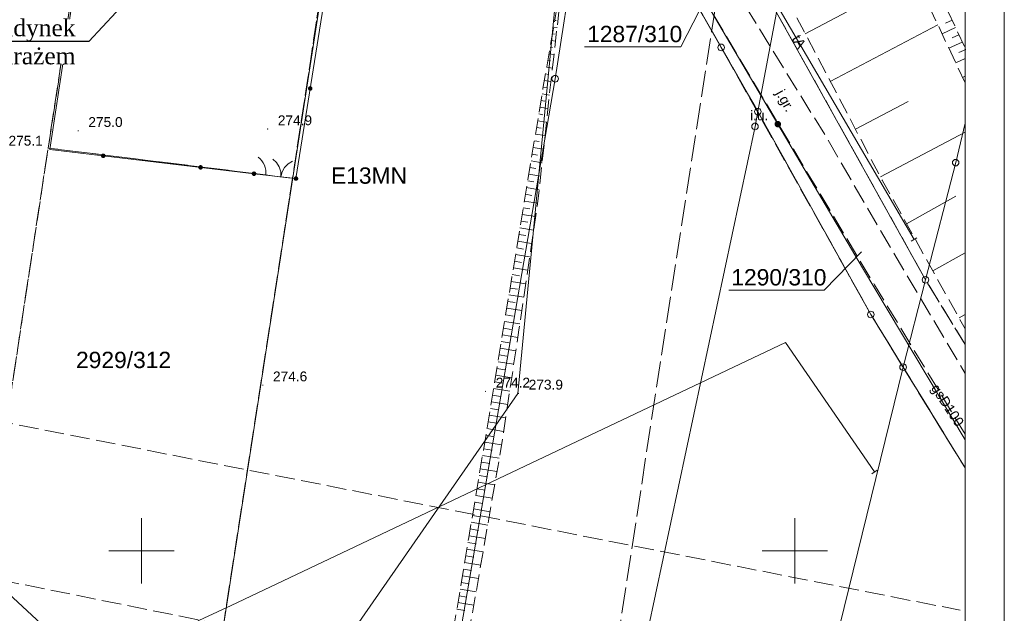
# Model space of a CAD drawing. Header units: centimetres. Extents: x -1545 to 32023, y 2301 to 66956.
# Tile 10 of 20: x 8454 to 15990, y 53793 to 58336. Entities that reach past the tile are written whole.
import ezdxf
from ezdxf import colors
from ezdxf.entities.mleader import LeaderData, LeaderLine
from ezdxf.math import Vec2, Vec3

# ---------------------------------------------------------------- set-up
doc = ezdxf.new("R2010")
doc.units = ezdxf.units.CM
doc.header["$MEASUREMENT"] = 0
for name, pattern in [('PRZER2_5-1', [175, 125, -50]), ('PRZER3-1', [200, 150, -50]), ('PRZER4-1', [250, 200, -50])]:
    doc.linetypes.add(name, pattern=pattern)
for name, color, linetype, lineweight in [('!Ele', 1, 'Continuous', 50), ('130-Z Teren_Nr_pióra__53', 54, 'Continuous', 13), ('Mapa dcp_3_GEPPGD_Nr_pióra__2', 94, 'Continuous', 18), ('Mapa dcp_3_GESDZI_Nr_pióra__2', 94, 'Continuous', 18), ('Mapa dcp_3_GESDZI_O_Nr_pióra__2', 94, 'Continuous', 18), ('Mapa dcp_3_GESKLU_Nr_pióra__2', 94, 'Continuous', 18), ('Mapa dcp_3_GSLKBR_Nr_pióra__7', 7, 'Continuous', 18), ('Mapa dcp_3_GSLKFU_Nr_pióra__7', 7, 'Continuous', 18), ('Mapa dcp_3_GSLKOG_Nr_pióra__7', 7, 'Continuous', 18), ('Mapa dcp_3_GSPWPN_O_Nr_pióra__7', 7, 'Continuous', 18), ('Mapa dcp_3_GSSKOA_Nr_pióra__7', 7, 'Continuous', 18), ('Mapa dcp_3_GSSKOA_O_Nr_pióra__7', 7, 'Continuous', 18), ('Mapa dcp_3_GSSZSN_Nr_pióra__7', 7, 'Continuous', 18), ('Mapa dcp_3_GULGSP_O_Nr_pióra__7', 7, 'Continuous', 18), ('Mapa dcp_3_GULWOP_Nr_pióra__6', 5, 'Continuous', 18), ('Mapa dcp_3_GUPGUI_O_Nr_pióra__7', 7, 'Continuous', 18), ('Mapa dcp_3_GUPTZC_Nr_pióra__7', 7, 'Continuous', 18), ('Mapa dcp_3_GUPWZC_Nr_pióra__7', 7, 'Continuous', 18), ('Mapa dcp_3_linie rozgraniczające_Nr_pióra__150', 150, 'Continuous', 18), ('Mapa dcp_3_opis pozaramkowy_Nr_pióra__7', 7, 'Continuous', 18), ('Mapa dcp_3_Siatka_Nr_pióra__7', 7, 'Continuous', 18), ('Mapa dcp_3_Zakres_Nr_pióra__210', 6, 'Continuous', 18)]:
    doc.layers.add(name, color=color, linetype=linetype, lineweight=lineweight)
for name, color, linetype in [('130-Z Teren', 7, 'Continuous'), ('Mapa dcp_3_GSLKOG', 7, 'Continuous'), ('Mapa dcp_3_GSPWPN', 7, 'Continuous'), ('Mapa dcp_3_GUPGUI', 7, 'Continuous')]:
    doc.layers.add(name, color=color, linetype=linetype)
for name, color, linetype, lineweight, true_color in [('Mapa dcp_3_GULGSP_Nr_pióra__8', 7, 'Continuous', 18, 0xbfbf00), ('Mapa dcp_3_GULTPR_Nr_pióra__5', 7, 'Continuous', 18, 0xff9100), ('Mapa dcp_3_GULTPR_O_Nr_pióra__5', 7, 'Continuous', 18, 0xff9100)]:
    doc.layers.add(name, color=color, linetype=linetype, lineweight=lineweight, true_color=true_color)
doc.styles.add('STYL_AUTOMATYCZNY_1', font='txt')
doc.styles.add('T_ROMAN', font='times.ttf', dxfattribs={"height": 3})

# ---------------------------------------------------------------- blocks, each defined once
blk = doc.blocks.new('Siatka_1_1', base_point=(-1323.8, -3657.8))
at = {"layer": '130-Z Teren_Nr_pióra__53', "color": 54, "linetype": 'Continuous', "lineweight": 13, "flags": 128}
blk.add_lwpolyline([(-1323.8, -3657.8), (389.2, -253.3), (-68.9, 9924.9), (-1545.8, 10177.5), (-3265.8, 10170.5), (-7834.3, 8146.7), (-5310.3, 1141.2), (-4200.9, -1661.1)], close=True, dxfattribs=at)

msp = doc.modelspace()

# ---------------------------------------------------------------- hatches: boundary and pattern name
at = {"layer": 'Mapa dcp_3_GSLKOG', "linetype": 'Continuous', "lineweight": 0, "true_color": 0x000000}
for points in [[(8769.01, 58010.4), (8768.91, 58005.83), (8770.01, 58001.39), (8772.21, 57997.39), (8775.37, 57994.09), (8779.28, 57991.73), (8783.67, 57990.46), (8788.23, 57990.36), (8792.67, 57991.45), (8796.67, 57993.65), (8799.97, 57996.82), (8802.33, 58000.72), (8803.61, 58005.11), (8803.7, 58009.68), (8802.61, 58014.12), (8800.41, 58018.12), (8797.25, 58021.41), (8793.34, 58023.78), (8788.95, 58025.05), (8784.38, 58025.15), (8779.95, 58024.06), (8775.94, 58021.86), (8772.65, 58018.69), (8770.28, 58014.78)], [(8769.01, 58010.4), (8768.91, 58005.83), (8770.01, 58001.39), (8772.21, 57997.39), (8775.37, 57994.09), (8779.28, 57991.73), (8783.67, 57990.46), (8788.23, 57990.36), (8792.67, 57991.45), (8796.67, 57993.65), (8799.97, 57996.82), (8802.33, 58000.72), (8803.61, 58005.11), (8803.7, 58009.68), (8802.61, 58014.12), (8800.41, 58018.12), (8797.25, 58021.41), (8793.34, 58023.78), (8788.95, 58025.05), (8784.38, 58025.15), (8779.95, 58024.06), (8775.94, 58021.86), (8772.65, 58018.69), (8770.28, 58014.78)], [(10660.52, 57812.49), (10660.4, 57807.92), (10661.47, 57803.48), (10663.65, 57799.46), (10666.8, 57796.15), (10670.69, 57793.76), (10675.08, 57792.47), (10679.64, 57792.35), (10684.08, 57793.42), (10688.1, 57795.6), (10691.41, 57798.74), (10693.8, 57802.64), (10695.09, 57807.02), (10695.21, 57811.59), (10694.14, 57816.03), (10691.96, 57820.04), (10688.82, 57823.36), (10684.92, 57825.74), (10680.54, 57827.04), (10675.97, 57827.16), (10671.53, 57826.09), (10667.52, 57823.91), (10664.2, 57820.76), (10661.82, 57816.87)], [(10660.52, 57812.49), (10660.4, 57807.92), (10661.47, 57803.48), (10663.65, 57799.46), (10666.8, 57796.15), (10670.69, 57793.76), (10675.08, 57792.47), (10679.64, 57792.35), (10684.08, 57793.42), (10688.1, 57795.6), (10691.41, 57798.74), (10693.8, 57802.64), (10695.09, 57807.02), (10695.21, 57811.59), (10694.14, 57816.03), (10691.96, 57820.04), (10688.82, 57823.36), (10684.92, 57825.74), (10680.54, 57827.04), (10675.97, 57827.16), (10671.53, 57826.09), (10667.52, 57823.91), (10664.2, 57820.76), (10661.82, 57816.87)], [(9091.87, 57277.19), (9096.44, 57277.25), (9100.83, 57278.48), (9104.76, 57280.82), (9107.95, 57284.09), (9110.19, 57288.07), (9111.31, 57292.5), (9111.26, 57297.07), (9110.02, 57301.47), (9107.69, 57305.39), (9104.41, 57308.58), (9100.43, 57310.82), (9096, 57311.94), (9091.44, 57311.89), (9087.04, 57310.65), (9083.11, 57308.32), (9079.92, 57305.05), (9077.69, 57301.06), (9076.56, 57296.64), (9076.61, 57292.07), (9077.85, 57287.67), (9080.19, 57283.74), (9083.46, 57280.55), (9087.44, 57278.32)], [(9091.87, 57277.19), (9096.44, 57277.25), (9100.83, 57278.48), (9104.76, 57280.82), (9107.95, 57284.09), (9110.19, 57288.07), (9111.31, 57292.5), (9111.26, 57297.07), (9110.02, 57301.47), (9107.69, 57305.39), (9104.41, 57308.58), (9100.43, 57310.82), (9096, 57311.94), (9091.44, 57311.89), (9087.04, 57310.65), (9083.11, 57308.32), (9079.92, 57305.05), (9077.69, 57301.06), (9076.56, 57296.64), (9076.61, 57292.07), (9077.85, 57287.67), (9080.19, 57283.74), (9083.46, 57280.55), (9087.44, 57278.32)], [(9836.61, 57188.56), (9841.18, 57188.62), (9845.58, 57189.86), (9849.51, 57192.19), (9852.7, 57195.46), (9854.93, 57199.45), (9856.06, 57203.87), (9856, 57208.44), (9854.76, 57212.84), (9852.43, 57216.77), (9849.16, 57219.96), (9845.18, 57222.19), (9840.75, 57223.32), (9836.18, 57223.26), (9831.78, 57222.02), (9827.86, 57219.69), (9824.67, 57216.42), (9822.43, 57212.44), (9821.3, 57208.01), (9821.36, 57203.44), (9822.6, 57199.04), (9824.93, 57195.12), (9828.2, 57191.93), (9832.19, 57189.69)], [(9836.61, 57188.56), (9841.18, 57188.62), (9845.58, 57189.86), (9849.51, 57192.19), (9852.7, 57195.46), (9854.93, 57199.45), (9856.06, 57203.87), (9856, 57208.44), (9854.76, 57212.84), (9852.43, 57216.77), (9849.16, 57219.96), (9845.18, 57222.19), (9840.75, 57223.32), (9836.18, 57223.26), (9831.78, 57222.02), (9827.86, 57219.69), (9824.67, 57216.42), (9822.43, 57212.44), (9821.3, 57208.01), (9821.36, 57203.44), (9822.6, 57199.04), (9824.93, 57195.12), (9828.2, 57191.93), (9832.19, 57189.69)], [(10245.74, 57139.88), (10250.31, 57139.93), (10254.71, 57141.17), (10258.63, 57143.5), (10261.82, 57146.77), (10264.06, 57150.76), (10265.19, 57155.19), (10265.13, 57159.75), (10263.89, 57164.15), (10261.56, 57168.08), (10258.29, 57171.27), (10254.3, 57173.5), (10249.88, 57174.63), (10245.31, 57174.57), (10240.91, 57173.34), (10236.98, 57171), (10233.79, 57167.73), (10231.56, 57163.75), (10230.43, 57159.32), (10230.49, 57154.75), (10231.72, 57150.36), (10234.06, 57146.43), (10237.33, 57143.24), (10241.31, 57141)], [(10551.52, 57122.99), (10551.4, 57118.42), (10552.47, 57113.98), (10554.65, 57109.96), (10557.8, 57106.65), (10561.69, 57104.26), (10566.08, 57102.97), (10570.64, 57102.85), (10575.08, 57103.92), (10579.1, 57106.1), (10582.41, 57109.24), (10584.8, 57113.14), (10586.09, 57117.52), (10586.21, 57122.09), (10585.14, 57126.53), (10582.96, 57130.54), (10579.82, 57133.86), (10575.92, 57136.24), (10571.54, 57137.54), (10566.97, 57137.66), (10562.53, 57136.59), (10558.52, 57134.41), (10555.2, 57131.26), (10552.82, 57127.37)]]:
    msp.add_hatch(color=18, dxfattribs=at).paths.add_polyline_path(points)
at = {"layer": 'Mapa dcp_3_GSPWPN', "linetype": 'Continuous', "lineweight": 0, "true_color": 0x000000}
for points in [[(10347.31, 57499.25), (10347.46, 57498.09), (10347.91, 57497), (10348.63, 57496.07), (10349.56, 57495.36), (10350.64, 57494.91), (10351.81, 57494.75), (10352.97, 57494.91), (10354.06, 57495.36), (10354.99, 57496.07), (10355.71, 57497), (10356.15, 57498.09), (10356.31, 57499.25), (10356.15, 57500.42), (10355.71, 57501.5), (10354.99, 57502.44), (10354.06, 57503.15), (10352.97, 57503.6), (10351.81, 57503.75), (10350.64, 57503.6), (10349.56, 57503.15), (10348.63, 57502.44), (10347.91, 57501.5), (10347.46, 57500.42)], [(8897.31, 57486.25), (8897.46, 57485.09), (8897.91, 57484), (8898.63, 57483.07), (8899.56, 57482.36), (8900.64, 57481.91), (8901.81, 57481.75), (8902.97, 57481.91), (8904.06, 57482.36), (8904.99, 57483.07), (8905.71, 57484), (8906.15, 57485.09), (8906.31, 57486.25), (8906.15, 57487.42), (8905.71, 57488.5), (8904.99, 57489.44), (8904.06, 57490.15), (8902.97, 57490.6), (8901.81, 57490.75), (8900.64, 57490.6), (8899.56, 57490.15), (8898.63, 57489.44), (8897.91, 57488.5), (8897.46, 57487.42)], [(10310.31, 55539.25), (10310.46, 55538.09), (10310.91, 55537), (10311.63, 55536.07), (10312.56, 55535.36), (10313.64, 55534.91), (10314.81, 55534.75), (10315.97, 55534.91), (10317.06, 55535.36), (10317.99, 55536.07), (10318.7, 55537), (10319.15, 55538.09), (10319.31, 55539.25), (10319.15, 55540.42), (10318.7, 55541.5), (10317.99, 55542.44), (10317.06, 55543.15), (10315.97, 55543.6), (10314.81, 55543.75), (10313.64, 55543.6), (10312.56, 55543.15), (10311.63, 55542.44), (10310.91, 55541.5), (10310.46, 55540.42)], [(12015.31, 55491.25), (12015.46, 55490.09), (12015.91, 55489), (12016.63, 55488.07), (12017.56, 55487.36), (12018.64, 55486.91), (12019.81, 55486.75), (12020.97, 55486.91), (12022.06, 55487.36), (12022.99, 55488.07), (12023.7, 55489), (12024.15, 55490.09), (12024.31, 55491.25), (12024.15, 55492.42), (12023.7, 55493.5), (12022.99, 55494.44), (12022.06, 55495.15), (12020.97, 55495.6), (12019.81, 55495.75), (12018.64, 55495.6), (12017.56, 55495.15), (12016.63, 55494.44), (12015.91, 55493.5), (12015.46, 55492.42)], [(12267.31, 55476.25), (12267.46, 55475.09), (12267.91, 55474), (12268.63, 55473.07), (12269.56, 55472.36), (12270.64, 55471.91), (12271.81, 55471.75), (12272.97, 55471.91), (12274.06, 55472.36), (12274.99, 55473.07), (12275.7, 55474), (12276.15, 55475.09), (12276.31, 55476.25), (12276.15, 55477.42), (12275.7, 55478.5), (12274.99, 55479.44), (12274.06, 55480.15), (12272.97, 55480.6), (12271.81, 55480.75), (12270.64, 55480.6), (12269.56, 55480.15), (12268.63, 55479.44), (12267.91, 55478.5), (12267.46, 55477.42)]]:
    msp.add_hatch(color=18, dxfattribs=at).paths.add_polyline_path(points)
at = {"layer": 'Mapa dcp_3_GUPGUI', "linetype": 'Continuous', "lineweight": 0, "true_color": 0x000000}
msp.add_hatch(color=18, dxfattribs=at).paths.add_polyline_path([(14231.01, 57537), (14231.86, 57530.53), (14234.35, 57524.5), (14238.33, 57519.32), (14243.51, 57515.35), (14249.53, 57512.85), (14256.01, 57512), (14262.48, 57512.85), (14268.51, 57515.35), (14273.68, 57519.32), (14277.66, 57524.5), (14280.15, 57530.53), (14281.01, 57537), (14280.15, 57543.47), (14277.66, 57549.5), (14273.68, 57554.68), (14268.51, 57558.65), (14262.48, 57561.15), (14256.01, 57562), (14249.53, 57561.15), (14243.51, 57558.65), (14238.33, 57554.68), (14234.35, 57549.5), (14231.86, 57543.47)])

# ---------------------------------------------------------------- linework, layer by layer
at = {"layer": 'Mapa dcp_3_GEPPGD_Nr_pióra__2', "color": 94, "linetype": 'Continuous', "lineweight": 18, "flags": 128}
for points in [[(13823.11, 58149.05), (13830.83, 58147.83), (13837.8, 58144.28), (13843.33, 58138.75), (13846.88, 58131.78), (13848.11, 58124.05), (13846.88, 58116.33), (13843.33, 58109.36), (13837.8, 58103.83), (13830.83, 58100.28), (13823.11, 58099.05), (13815.38, 58100.28), (13808.41, 58103.83), (13802.88, 58109.36), (13799.33, 58116.33), (13798.11, 58124.05), (13799.33, 58131.78), (13802.88, 58138.75), (13808.41, 58144.28), (13815.38, 58147.83)], [(12551.81, 57909.25), (12559.53, 57908.03), (12566.5, 57904.48), (12572.03, 57898.95), (12575.58, 57891.98), (12576.81, 57884.25), (12575.58, 57876.53), (12572.03, 57869.56), (12566.5, 57864.03), (12559.53, 57860.48), (12551.81, 57859.25), (12544.08, 57860.48), (12537.11, 57864.03), (12531.58, 57869.56), (12528.03, 57876.53), (12526.81, 57884.25), (12528.03, 57891.98), (12531.58, 57898.95), (12537.11, 57904.48), (12544.08, 57908.03)], [(14103.41, 57657.65), (14111.13, 57656.43), (14118.1, 57652.88), (14123.63, 57647.35), (14127.18, 57640.38), (14128.41, 57632.65), (14127.18, 57624.93), (14123.63, 57617.96), (14118.1, 57612.43), (14111.13, 57608.88), (14103.41, 57607.65), (14095.68, 57608.88), (14088.71, 57612.43), (14083.18, 57617.96), (14079.63, 57624.93), (14078.41, 57632.65), (14079.63, 57640.38), (14083.18, 57647.35), (14088.71, 57652.88), (14095.68, 57656.43)], [(14081.81, 57544.35), (14089.53, 57543.13), (14096.5, 57539.58), (14102.03, 57534.05), (14105.58, 57527.08), (14106.81, 57519.35), (14105.58, 57511.63), (14102.03, 57504.66), (14096.5, 57499.13), (14089.53, 57495.58), (14081.81, 57494.35), (14074.08, 57495.58), (14067.11, 57499.13), (14061.58, 57504.66), (14058.03, 57511.63), (14056.81, 57519.35), (14058.03, 57527.08), (14061.58, 57534.05), (14067.11, 57539.58), (14074.08, 57543.13)], [(15617.41, 57267.05), (15625.13, 57265.83), (15632.1, 57262.28), (15637.63, 57256.75), (15641.18, 57249.78), (15642.41, 57242.05), (15641.18, 57234.33), (15637.63, 57227.36), (15632.1, 57221.83), (15625.13, 57218.28), (15617.41, 57217.05), (15609.68, 57218.28), (15602.71, 57221.83), (15597.18, 57227.36), (15593.63, 57234.33), (15592.41, 57242.05), (15593.63, 57249.78), (15597.18, 57256.75), (15602.71, 57262.28), (15609.68, 57265.83)], [(15386.91, 56370.05), (15394.63, 56368.83), (15401.6, 56365.28), (15407.13, 56359.75), (15410.68, 56352.78), (15411.91, 56345.05), (15410.68, 56337.33), (15407.13, 56330.36), (15401.6, 56324.83), (15394.63, 56321.28), (15386.91, 56320.05), (15379.18, 56321.28), (15372.21, 56324.83), (15366.68, 56330.36), (15363.13, 56337.33), (15361.91, 56345.05), (15363.13, 56352.78), (15366.68, 56359.75), (15372.21, 56365.28), (15379.18, 56368.83)], [(14968.31, 56104.65), (14976.03, 56103.43), (14983, 56099.88), (14988.53, 56094.35), (14992.08, 56087.38), (14993.31, 56079.65), (14992.08, 56071.93), (14988.53, 56064.96), (14983, 56059.43), (14976.03, 56055.88), (14968.31, 56054.65), (14960.58, 56055.88), (14953.61, 56059.43), (14948.08, 56064.96), (14944.53, 56071.93), (14943.31, 56079.65), (14944.53, 56087.38), (14948.08, 56094.35), (14953.61, 56099.88), (14960.58, 56103.43)], [(15215.11, 55701.45), (15222.83, 55700.23), (15229.8, 55696.68), (15235.33, 55691.15), (15238.88, 55684.18), (15240.11, 55676.45), (15238.88, 55668.73), (15235.33, 55661.76), (15229.8, 55656.23), (15222.83, 55652.68), (15215.11, 55651.45), (15207.38, 55652.68), (15200.41, 55656.23), (15194.88, 55661.76), (15191.33, 55668.73), (15190.11, 55676.45), (15191.33, 55684.18), (15194.88, 55691.15), (15200.41, 55696.68), (15207.38, 55700.23)]]:
    msp.add_lwpolyline(points, close=True, dxfattribs=at)
at = {"layer": 'Mapa dcp_3_GESDZI_Nr_pióra__2', "color": 94, "linetype": 'Continuous', "lineweight": 18, "flags": 128}
for points in [[(7684.65, 50865.29), (8172.81, 54072.25), (8352.81, 55253.25), (6830.81, 55552.26), (6755.81, 55567.26), (6485.81, 55956.26), (7492.81, 62494.26), (7881.81, 63079.25), (7937.55, 63091.39), (9599.81, 63412.25), (10927.81, 63460.25), (11387.81, 62584.25), (9575.27, 50865.29)], [(15689.6, 57544.19), (15617.41, 57242.05), (15386.91, 56345.05), (14246.61, 58391.55), (15157.91, 63177.65), (15534.31, 62288.15), (15689.6, 61914.38)], [(9575.27, 50865.29), (11387.81, 62584.25), (12367.81, 60715.25), (12853.81, 59825.25), (12551.81, 57884.25), (11351.3, 50865.29)], [(11351.3, 50865.29), (12551.81, 57884.25), (12853.81, 59825.25), (13823.11, 58124.05), (14103.41, 57632.65), (14081.81, 57519.35), (12850.51, 51732.25), (12666.05, 50865.29)], [(12666.05, 50865.29), (12850.51, 51732.25), (14081.81, 57519.35), (14103.41, 57632.65), (14968.31, 56079.65), (15215.11, 55676.45), (14034.21, 50865.29)]]:
    msp.add_lwpolyline(points, dxfattribs=at)
for points in [[(12973.61, 60671.85), (14246.61, 58391.55), (14103.41, 57632.65), (13823.11, 58124.05), (12853.81, 59825.25)], [(14246.61, 58391.55), (15386.91, 56345.05), (15215.11, 55676.45), (14968.31, 56079.65), (14103.41, 57632.65)]]:
    msp.add_lwpolyline(points, close=True, dxfattribs=at)
at = {"layer": 'Mapa dcp_3_GESDZI_O_Nr_pióra__2', "color": 94, "linetype": 'Continuous', "lineweight": 18, "flags": 128}
for points in [[(13750.71, 58593.85), (13513.53, 58128.8), (12777.81, 58128.8)], [(14896.51, 56560.65), (14611.46, 56266.7), (13881.11, 56266.7)]]:
    msp.add_lwpolyline(points, dxfattribs=at)
at = {"layer": 'Mapa dcp_3_GESKLU_Nr_pióra__2', "color": 94, "linetype": 'PRZER3-1', "lineweight": 18, "flags": 128}
for points in [[(15689.59, 55850.38), (15386.91, 56345.05), (14246.61, 58391.55), (12973.61, 60671.85), (12813.71, 60958.25), (11511.61, 63435.85), (11591.91, 63903.65), (13496.71, 64240.15), (14602.31, 64407.65), (14813.61, 64478.65), (15404.21, 64585.45), (15358.71, 64212.05), (15284.81, 63875.25), (15689.6, 62882.32)], [(15689.59, 54904.9), (15215.11, 55676.45), (14968.31, 56079.65), (14103.41, 57632.65), (13823.11, 58124.05), (12853.81, 59825.25), (12367.81, 60715.25), (11387.81, 62584.25), (10927.81, 63460.25), (10762.01, 63778.35), (11298.61, 63841.15), (11591.91, 63903.65), (11511.61, 63435.85), (12813.71, 60958.25), (12973.61, 60671.85), (14246.61, 58391.55), (15386.91, 56345.05), (15689.59, 55850.38)], [(9575.27, 50865.29), (10543.06, 57122.53), (10782.15, 58694.15), (11387.81, 62584.25), (12367.81, 60715.25), (12853.81, 59825.25), (13823.11, 58124.05), (14103.41, 57632.65), (14968.31, 56079.65), (15215.11, 55676.45), (15689.59, 54904.9)], [(7684.65, 50865.29), (8172.81, 54072.25), (8352.81, 55253.25), (8637.81, 57127.25), (8672.39, 57353.18), (10543.06, 57122.53), (9575.27, 50865.29)]]:
    msp.add_lwpolyline(points, dxfattribs=at)
for points in [[(10782.15, 58694.15), (10543.06, 57122.53), (8672.39, 57353.18), (8912.21, 58920.01), (9599.81, 63412.25), (10927.81, 63460.25), (11387.81, 62584.25)], [(6830.81, 55552.26), (6755.81, 55567.26), (6485.81, 55956.26), (7492.81, 62494.26), (7881.81, 63079.25), (7937.81, 63090.25), (9599.81, 63412.25), (8912.21, 58920.01), (8672.39, 57353.18), (8637.81, 57127.25), (8352.81, 55253.25)]]:
    msp.add_lwpolyline(points, close=True, dxfattribs=at)
at = {"layer": 'Mapa dcp_3_GSLKBR_Nr_pióra__7', "color": 7, "linetype": 'Continuous', "lineweight": 18, "flags": 128}
for points in [[(10392.16, 57269.95), (10420.49, 57242.92), (10440.86, 57209.48), (10451.89, 57171.9), (10452.81, 57132.75)], [(10452.81, 57132.75), (10462.05, 57170.81), (10480.82, 57205.17), (10507.85, 57233.5), (10541.29, 57253.87)], [(10568.81, 57120.25), (10336.81, 57145.25)]]:
    msp.add_lwpolyline(points, dxfattribs=at)
at = {"layer": 'Mapa dcp_3_GSLKFU_Nr_pióra__7', "color": 7, "linetype": 'Continuous', "lineweight": 18, "flags": 128}
for points in [[(10336.81, 57145.25), (10338.15, 57164.83), (10336.93, 57184.41), (10333.16, 57203.67), (10326.91, 57222.27), (10318.29, 57239.89), (10307.44, 57256.24), (10294.55, 57271.03), (10279.84, 57284.01)], [(10336.81, 57145.25), (10247.81, 57157.25)]]:
    msp.add_lwpolyline(points, dxfattribs=at)
at = {"layer": 'Mapa dcp_3_GSLKOG_Nr_pióra__7', "color": 7, "linetype": 'Continuous', "lineweight": 18, "flags": 128}
for points in [[(10568.81, 57120.25), (10786.81, 58499.25), (10881.81, 59141.25), (11046.81, 60211.25), (11381.81, 62494.25)], [(10247.81, 57157.25), (8684.81, 57343.25), (8887.81, 58672.25), (8982.81, 59353.25)]]:
    msp.add_lwpolyline(points, dxfattribs=at)
at = {"layer": 'Mapa dcp_3_GSSKOA_Nr_pióra__7', "color": 7, "linetype": 'PRZER3-1', "lineweight": 18, "flags": 128}
msp.add_lwpolyline([(15689.59, 55162.8), (14995.81, 56307.25), (14375.81, 57344.25), (13464.81, 58880.25), (12724.81, 60221.25), (12159.81, 61162.25), (11786.81, 61593.25), (11926.81, 62594.25), (12311.81, 61675.25), (13040.81, 60286.25), (13638.81, 59040.25), (14618.81, 57450.25), (15194.81, 56461.25), (15689.59, 55627.39)], dxfattribs=at)
at = {"layer": 'Mapa dcp_3_GSSZSN_Nr_pióra__7', "color": 7, "linetype": 'PRZER2_5-1', "lineweight": 18, "flags": 128}
for points in [[(15689.6, 57853.31), (15293.51, 58695.85), (14731.41, 59932.45), (14161.61, 61110.15), (13531.21, 62429.95), (12665.01, 64205.85)], [(15689.6, 57853.31), (15293.51, 58695.85), (14731.41, 59932.45), (14161.61, 61110.15), (13531.21, 62429.95), (12665.01, 64205.85)], [(12767.13, 64244.31), (12913.71, 63946.55), (13494.31, 62787.65), (14167.31, 61386.85), (14871.21, 59907.05), (15540.11, 58441.65), (15689.6, 58118.59)], [(11649.71, 63625.65), (11952.71, 63018.75), (12565.51, 61797.95), (13360.41, 60284.35), (14239.21, 58662.05), (15055.31, 57107.65), (15689.59, 55970.59)], [(11403.34, 50865.29), (11498.01, 51415.45), (11625.51, 52115.75), (11900.21, 53685.75), (12144.11, 55091.75), (12274.91, 55961.25), (12425.51, 56989.35), (12508.41, 57760.05), (12616.21, 58716.65), (12458.71, 57808.55), (12220.61, 56364.55), (12058.61, 55374.45), (11891.31, 54373.45), (11551.81, 52333.15), (11343.61, 51113.25), (11294.88, 50865.29)]]:
    msp.add_lwpolyline(points, dxfattribs=at)
at = {"layer": 'Mapa dcp_3_GSSZSN_Nr_pióra__7', "color": 7, "linetype": 'Continuous', "lineweight": 18, "flags": 128}
for points in [[(14466.57, 58229), (14886.2, 58449.32)], [(12549.34, 58331.12), (12560.83, 58329.13)], [(15590.65, 58332.43), (15538.79, 58308.43)], [(12540.47, 58279.96), (12566.49, 58275.44)], [(14658.15, 57864.11), (15481.34, 58296.3)], [(15616.48, 58276.61), (15513.09, 58228.77)], [(12522.72, 58177.63), (12554.84, 58172.06)], [(12531.59, 58228.79), (12546.13, 58226.27)], [(15642.3, 58220.8), (15590.78, 58196.95)], [(12513.85, 58126.46), (12531.43, 58123.41)], [(15668.13, 58164.98), (15565.42, 58117.45)], [(15693.96, 58109.16), (15642.77, 58085.48)], [(12496.1, 58024.13), (12516.73, 58020.55)], [(12504.97, 58075.3), (12543.19, 58068.67)], [(15689.6, 58039.38), (15617.75, 58006.14)], [(12487.22, 57972.97), (12531.54, 57965.28)], [(12478.35, 57921.8), (12502.03, 57917.69)], [(15689.6, 57903.84), (15670.09, 57894.82)], [(12460.6, 57819.47), (12487.33, 57814.84)], [(12469.48, 57870.64), (12519.88, 57861.89)], [(12452.06, 57768.25), (12508.29, 57758.98)], [(12435.17, 57665.78), (12497.17, 57655.55)], [(12443.61, 57717.01), (12473.17, 57712.14)], [(14849.73, 57499.21), (15253.29, 57711.09)], [(12426.72, 57614.54), (12459.16, 57609.19)], [(12409.82, 57512.06), (12445.15, 57506.24)], [(12418.27, 57563.3), (12486.04, 57552.13)], [(12401.37, 57460.83), (12474.92, 57448.7)], [(15041.31, 57134.32), (15689.6, 57474.69)], [(12384.47, 57358.35), (12463.79, 57345.28)], [(12392.92, 57409.59), (12431.14, 57403.29)], [(12376.03, 57307.12), (12417.13, 57300.34)], [(12359.13, 57204.64), (12403.12, 57197.39)], [(12367.58, 57255.88), (12452.67, 57241.85)], [(12350.68, 57153.41), (12441.54, 57138.42)], [(12333.78, 57050.93), (12430.42, 57035)], [(12342.23, 57102.17), (12389.11, 57094.44)], [(12325.34, 56999.7), (12374.98, 56991.51)], [(15241.41, 56774.04), (15618.23, 56984.24)], [(12308.44, 56897.22), (12359, 56888.88)], [(12316.89, 56948.46), (12417.1, 56931.93)], [(12299.99, 56845.98), (12402.04, 56829.16)], [(12283.09, 56743.51), (12386.99, 56726.38)], [(12291.54, 56794.75), (12343.03, 56786.26)], [(12274.65, 56692.27), (12327.05, 56683.63)], [(12266.2, 56641.04), (12371.93, 56623.6)], [(12249.3, 56538.56), (12356.88, 56520.82)], [(12257.75, 56589.8), (12311.08, 56581.01)], [(15442.18, 56414.12), (15689.6, 56552.13)], [(12240.85, 56487.33), (12295.1, 56478.38)], [(12223.95, 56384.85), (12279.12, 56375.75)], [(12232.4, 56436.09), (12341.82, 56418.05)], [(12215.54, 56333.61), (12326.79, 56315.41)], [(12198.77, 56231.11), (12311.73, 56212.63)], [(12207.16, 56282.36), (12263.21, 56273.19)], [(12190.39, 56179.87), (12247.3, 56170.56)], [(12173.62, 56077.37), (12231.38, 56067.92)], [(12182, 56128.62), (12296.68, 56109.86)], [(15642.95, 56054.2), (15689.59, 56080.22)], [(12165.23, 56026.12), (12281.62, 56007.08)], [(12148.46, 55923.63), (12266.35, 55904.34)], [(12156.85, 55974.88), (12215.46, 55965.29)], [(12140.08, 55872.38), (12199.35, 55862.68)], [(12123.31, 55769.89), (12183.24, 55760.08)], [(12131.69, 55821.13), (12250.9, 55801.63)], [(12114.92, 55718.64), (12235.44, 55698.92)], [(12098.15, 55616.15), (12219.99, 55596.21)], [(12106.54, 55667.39), (12167.13, 55657.48)], [(12089.77, 55564.9), (12151.02, 55554.88)], [(12073, 55462.4), (12134.91, 55452.27)], [(12081.38, 55513.65), (12204.54, 55493.5)], [(12064.61, 55411.16), (12189.09, 55390.79)], [(12056.18, 55359.92), (12118.74, 55349.46)], [(12039.06, 55257.48), (12102.45, 55246.88)], [(12047.62, 55308.7), (12173.58, 55287.65)], [(12030.5, 55206.26), (12158.12, 55184.93)], [(12013.38, 55103.82), (12142.46, 55082.25)], [(12021.94, 55155.04), (12086.17, 55144.31)], [(12004.82, 55052.61), (12069.2, 55041.85)], [(11987.7, 54950.17), (12051.76, 54939.46)], [(11996.26, 55001.39), (12124.71, 54979.92)], [(11979.13, 54898.95), (12106.96, 54877.59)], [(11962.01, 54796.51), (12089.2, 54775.26)], [(11970.57, 54847.73), (12034.33, 54837.08)], [(11953.45, 54745.3), (12016.89, 54734.69)], [(11936.33, 54642.86), (11999.46, 54632.31)], [(11944.89, 54694.08), (12071.45, 54672.93)], [(11927.77, 54591.64), (12053.7, 54570.59)], [(11910.65, 54489.2), (12035.95, 54468.26)], [(11919.21, 54540.42), (11982.02, 54529.93)], [(11902.09, 54437.99), (11964.58, 54427.54)], [(11885, 54335.54), (11947.17, 54325.2)], [(11893.53, 54386.77), (12018.2, 54365.93)], [(11876.48, 54284.32), (12000.46, 54263.69)], [(11859.43, 54181.87), (11982.71, 54161.36)], [(11867.95, 54233.1), (11929.77, 54222.81)], [(11850.9, 54130.65), (11912.37, 54120.42)], [(11833.86, 54028.2), (11894.97, 54018.03)], [(11842.38, 54079.42), (11964.96, 54059.03)], [(11825.33, 53976.97), (11947.21, 53956.69)], [(11816.81, 53925.75), (11877.57, 53915.64)], [(11799.76, 53823.3), (11860.17, 53813.25)], [(11808.29, 53874.52), (11929.46, 53854.36)]]:
    msp.add_lwpolyline(points, dxfattribs=at)
at = {"layer": 'Mapa dcp_3_GULGSP_Nr_pióra__8', "color": 52, "linetype": 'Continuous', "lineweight": 18, "true_color": 0xbfbf00, "flags": 128}
msp.add_lwpolyline([(15689.59, 55119.56), (14904.81, 56436.25), (14256.01, 57537), (13411.81, 58969.25), (13017.47, 59663.38), (12951.77, 59779.02)], dxfattribs=at)
at = {"layer": 'Mapa dcp_3_GULTPR_Nr_pióra__5', "color": 30, "linetype": 'Continuous', "lineweight": 18, "true_color": 0xff9100, "flags": 128}
msp.add_lwpolyline([(15299.16, 56652.97), (13530.27, 59681.38), (11985.12, 62574.66), (11538.6, 63471.97)], dxfattribs=at)
at = {"layer": 'Mapa dcp_3_GULWOP_Nr_pióra__6', "color": 5, "linetype": 'Continuous', "lineweight": 18, "flags": 128}
msp.add_lwpolyline([(14996.95, 54875.04), (14315.24, 55864.33), (10071.9, 53852.86), (4559.47, 51299.1), (3599.03, 50865.29)], dxfattribs=at)
at = {"layer": 'Mapa dcp_3_GUPTZC_Nr_pióra__7', "color": 7, "linetype": 'Continuous', "lineweight": 18, "flags": 128}
msp.add_lwpolyline([(15277.57, 56640.36), (15320.75, 56665.58)], dxfattribs=at)
at = {"layer": 'Mapa dcp_3_GUPWZC_Nr_pióra__7', "color": 7, "linetype": 'Continuous', "lineweight": 18, "flags": 128}
msp.add_lwpolyline([(14976.36, 54860.85), (15017.53, 54889.22)], dxfattribs=at)
at = {"layer": 'Mapa dcp_3_linie rozgraniczające_Nr_pióra__150', "color": 150, "linetype": 'PRZER3-1', "lineweight": 18, "flags": 128}
for points in [[(10888.2, 63536.26), (11387.81, 62584.25), (12367.81, 60715.25), (12853.81, 59825.25), (13823.11, 58124.05), (14968.31, 56079.65), (15215.11, 55676.45), (15654.76, 54961.54)], [(7899.36, 63165.47), (7492.81, 62494.26), (6485.81, 55956.26), (6755.81, 55567.26), (15650.97, 53816.8)], [(5955.89, 62785.47), (6269.84, 62460.97), (5071.21, 54697.66), (15643.13, 52573.19)]]:
    msp.add_lwpolyline(points, dxfattribs=at)
at = {"layer": 'Mapa dcp_3_opis pozaramkowy_Nr_pióra__7', "color": 7, "linetype": 'Continuous', "lineweight": 18, "flags": 128}
msp.add_lwpolyline([(15989.6, 66945.21), (15989.59, 45945.21)], dxfattribs=at)
msp.add_lwpolyline([(1439.6, 46245.21), (1439.6, 66645.21), (15689.6, 66645.21), (15689.6, 46245.21)], close=True, dxfattribs=at)
at = {"layer": 'Mapa dcp_3_Siatka_Nr_pióra__7', "color": 7, "linetype": 'Continuous', "lineweight": 18}
for p, q in [((9385.81, 54020.25), (9385.81, 54520.25)), ((14385.81, 54020.25), (14385.81, 54520.25)), ((9635.81, 54270.25), (9135.81, 54270.25)), ((14635.81, 54270.25), (14135.81, 54270.25))]:
    msp.add_line(p, q, dxfattribs=at)
at = {"layer": 'Mapa dcp_3_Zakres_Nr_pióra__210', "color": 6, "linetype": 'PRZER4-1', "lineweight": 18, "flags": 128}
msp.add_lwpolyline([(5357.44, 64700.93), (4628.46, 63604.64), (3338.48, 55229.41), (4981.12, 52862.78), (6247.48, 52609.51), (7774.5, 52309.52), (12684.56, 51344.93), (14507.43, 63168.67), (13092.56, 65751.94)], close=True, dxfattribs=at)

# ---------------------------------------------------------------- block references
at = {"layer": '130-Z Teren', "color": 54, "lineweight": 13, "rotation": 351.948685}
msp.add_blockref('Siatka_1_1', (10094.31, 52345.25), dxfattribs=at)

# ---------------------------------------------------------------- texts
at = {"layer": 'Mapa dcp_3_GESDZI_O_Nr_pióra__2', "color": 94, "linetype": 'Continuous', "lineweight": 18, "char_height": 125, "attachment_point": 7, "rotation": 359.999976, "style": 'STYL_AUTOMATYCZNY_1'}
for s, insert in [('\\A1;{\\pql;\\fArial|b0|i0|c238|p38;1287/310}', (12796.81, 58162.55)), ('\\A1;{\\pql;\\fArial|b0|i0|c238|p38;1290/310}', (13900.11, 56300.45)), ('\\A1;{\\pql;\\fArial|b0|i0|c238|p38;2929/312}', (8885.11, 55667.82))]:
    msp.add_mtext(s, dxfattribs=dict(at, insert=insert))
at = {"layer": 'Mapa dcp_3_GSPWPN_O_Nr_pióra__7', "color": 7, "linetype": 'Continuous', "lineweight": 18, "char_height": 75, "attachment_point": 7, "rotation": 359.999976, "style": 'STYL_AUTOMATYCZNY_1'}
for s, insert in [('\\A1;{\\pql;\\fArial|b0|i0|c238|p38;275.0}', (8979.88, 57514.31)), ('\\A1;{\\pql;\\fArial|b0|i0|c238|p38;274.9}', (10429.88, 57527.31)), ('\\A1;{\\pql;\\fArial|b0|i0|c238|p38;275.1}', (8368.88, 57371.31)), ('\\A1;{\\pql;\\fArial|b0|i0|c238|p38;274.6}', (10392.88, 55567.31)), ('\\A1;{\\pql;\\fArial|b0|i0|c238|p38;274.2}', (12097.88, 55520.54)), ('\\A1;{\\pql;\\fArial|b0|i0|c238|p38;273.9}', (12349.88, 55504.25))]:
    msp.add_mtext(s, dxfattribs=dict(at, insert=insert))
at = {"layer": 'Mapa dcp_3_GSSKOA_O_Nr_pióra__7', "color": 7, "linetype": 'Continuous', "lineweight": 18, "insert": (14218.75, 57763.78), "char_height": 75, "attachment_point": 7, "rotation": 299.130386, "style": 'STYL_AUTOMATYCZNY_1'}
msp.add_mtext('\\A1;{\\pql;\\fArial|b0|i0|c238|p38;j.gr.}', dxfattribs=at)
at = {"layer": 'Mapa dcp_3_GULGSP_O_Nr_pióra__7', "color": 7, "linetype": 'Continuous', "lineweight": 18, "insert": (15406.42, 55503.55), "char_height": 75, "attachment_point": 7, "rotation": 303.262746, "style": 'STYL_AUTOMATYCZNY_1'}
msp.add_mtext('\\A1;{\\pql;\\fArial|b0|i0|c238|p38;gsD100}', dxfattribs=at)
at = {"layer": 'Mapa dcp_3_GULTPR_O_Nr_pióra__5', "color": 30, "linetype": 'Continuous', "lineweight": 18, "true_color": 0xff9100, "insert": (14360.86, 58192.1), "char_height": 75, "attachment_point": 7, "rotation": 300.289073, "style": 'STYL_AUTOMATYCZNY_1'}
msp.add_mtext('\\A1;{\\pql;\\fArial|b0|i0|c238|p38;tA}', dxfattribs=at)
at = {"layer": 'Mapa dcp_3_GUPGUI_O_Nr_pióra__7', "color": 7, "linetype": 'Continuous', "lineweight": 18, "insert": (14043.86, 57565.1), "char_height": 75, "attachment_point": 7, "rotation": 359.999976, "style": 'STYL_AUTOMATYCZNY_1'}
msp.add_mtext('\\A1;{\\pql;\\fArial|b0|i0|c238|p38;i.u.}', dxfattribs=at)
at = {"layer": 'Mapa dcp_3_linie rozgraniczające_Nr_pióra__150', "color": 150, "linetype": 'Continuous', "lineweight": 18, "insert": (10836.66, 57078.86), "char_height": 125, "attachment_point": 7, "rotation": 359.999976, "style": 'STYL_AUTOMATYCZNY_1'}
msp.add_mtext('\\A1;{\\pql;\\fArial|b0|i0|c238|p38;E13MN}', dxfattribs=at)

# ---------------------------------------------------------------- next in the draw order: leaders
at = {"layer": '!Ele', "color": 1, "lineweight": 20}
ml = msp.add_multileader_mtext('Standard', dxfattribs=at)
ml.set_content('Projektowany budynek \\Pwiaty z garażem', color=1, style='T_ROMAN')
ml.set_leader_properties()
ml.build(insert=Vec2(0, 0))
ml.multileader.update_dxf_attribs({"text_left_attachment_type": 6, "text_right_attachment_type": 6, "dogleg_length": 0, "arrow_head_size": 103.12})
ctx = ml.context
ctx.base_point, ctx.char_height, ctx.arrow_head_size, ctx.landing_gap_size, ctx.plane_origin = Vec3(7020.19, 58168.63), 128.8946, 103.12, 103.12, Vec3(15166.56, 60719.01, 305523.77)
ctx.left_attachment, ctx.right_attachment, ctx.top_attachment, ctx.text_align_type = 6, 6, 0, 2
notes = []
notes.append((ctx, [(0, (1, 1, 0), (8984.57, 58168.63), (-1, 0), 0, [(0, [(9593.94, 58829.9)], 256, [])])]))
ctx.mtext.insert, ctx.mtext.alignment, ctx.mtext.flow_direction = Vec3(8881.46, 58338.6), 3, 5
ctx.mtext.has_bg_fill, ctx.mtext.bg_color, ctx.mtext.bg_scale_factor, ctx.mtext.bg_transparency, ctx.mtext.use_window_bg_color = 1, -1023410175, 1, 0, 1
for ctx, leaders in notes:
    for number, flags, end, landing, length, lines in leaders:
        leader = LeaderData()
        leader.index, (leader.has_last_leader_line, leader.has_dogleg_vector, leader.attachment_direction) = number, flags
        leader.last_leader_point, leader.dogleg_vector, leader.dogleg_length = Vec3(end), Vec3(landing), length
        for number, points, colour, breaks in lines:
            line = LeaderLine()
            line.index, line.vertices, line.color, line.breaks = number, Vec3.list(points), colors.encode_raw_color(colour), breaks
            leader.lines.append(line)
        ctx.leaders.append(leader)

doc.saveas('drawing.dxf')
